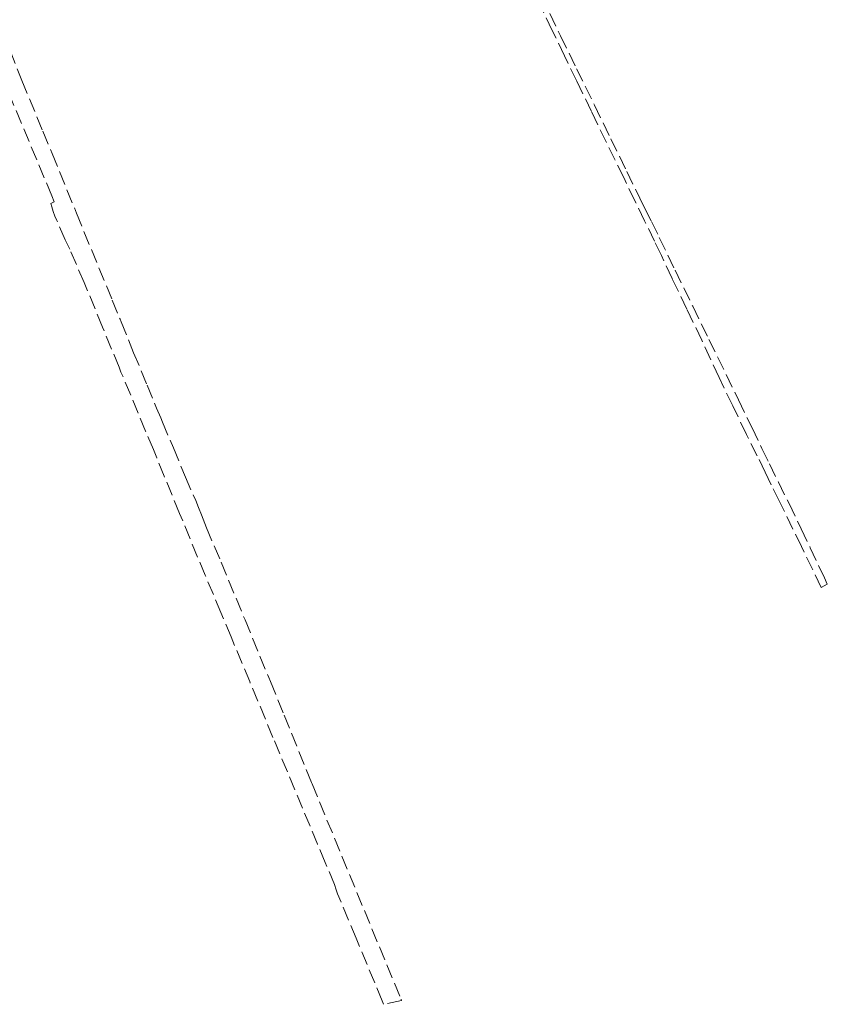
# Model space of a CAD drawing. Header units: metres. Extents: x 188526 to 197860, y 581431 to 587564.
# Tile 21 of 31: x 194122 to 194698, y 583770 to 584473. Entities that reach past the tile are written whole.
import ezdxf

# ---------------------------------------------------------------- set-up
doc = ezdxf.new("R2010")
doc.units = ezdxf.units.M
doc.linetypes.add('DASHEDX2', pattern=[14, 10, -4])
doc.layers.add('B-WA-KG-GRENS_KADASTRAAL-G', color=150, linetype='DASHEDX2', lineweight=18)

msp = doc.modelspace()

# ---------------------------------------------------------------- linework, layer by layer
at = {"layer": 'B-WA-KG-GRENS_KADASTRAAL-G'}
for points in [[(194494.09, 584489.61), (194507.8, 584461.13), (194519.4, 584437.57), (194532.12, 584411.58), (194543.75, 584387.61), (194555.22, 584364.08), (194564.41, 584345.13), (194568.12, 584337.88), (194572.96, 584328.41), (194578.44, 584317.07), (194589.7, 584293.81), (194602.25, 584268.07), (194613.9, 584244.36), (194634.89, 584201.17), (194644.64, 584181.14), (194651.7, 584166.4), (194657.07, 584155.52), (194663.52, 584142.44), (194671.05, 584127.12), (194679.67, 584109.07), (194686.23, 584095.64), (194696.32, 584074.21), (194698.38, 584069.5), (194694.04, 584067.28), (194679.98, 584096.39), (194664.25, 584128.64), (194658.33, 584140.54), (194653.94, 584149.54), (194648.37, 584161.13), (194640.72, 584176.34), (194630.82, 584196.91), (194621.09, 584217.17), (194608.72, 584243.73), (194598.09, 584265.84), (194587.55, 584287.7), (194579.87, 584304.24), (194574.92, 584314.55), (194574.92, 584314.55), (194567.94, 584329.07), (194561.06, 584343.14), (194553, 584359.8), (194529.93, 584407), (194519.51, 584428.75), (194510.69, 584446.66), (194501.99, 584464.97), (194494.8, 584479.83)], [(194104.51, 584476.53), (194123.27, 584429.11), (194138.29, 584392.87), (194144.86, 584377.05), (194162.32, 584334.36), (194187.79, 584272.35), (194193.41, 584258.66), (194194.12, 584256.96), (194203.1, 584234.83), (194212.7, 584211.61), (194219.5, 584195.3), (194222.39, 584188.37), (194223.73, 584185.2), (194231.47, 584166.81), (194240.02, 584146.08), (194247.38, 584129.26), (194249.4, 584124.27), (194251.45, 584119), (194255.02, 584109.8), (194265.54, 584085.37), (194282.61, 584044.02), (194299.51, 584002.91), (194300.71, 584000), (194310.58, 583976.11), (194330.08, 583927.96), (194330.44, 583927.1), (194394, 583773.41), (194394.03, 583773.05), (194394.23, 583772.38), (194381.59, 583769.65), (194381.59, 583769.65), (194380.56, 583772.11), (194362, 583816.78), (194348.7, 583848.53), (194347.64, 583851.42), (194346.46, 583855.14), (194339.95, 583870.95), (194334.43, 583883.95), (194302.55, 583960.23), (194285.97, 584000), (194272.69, 584031.88), (194265.45, 584049.25), (194254.14, 584076.02), (194235.9, 584120.15), (194224.91, 584146.63), (194219.53, 584159.83), (194217.2, 584165.78), (194211.66, 584178.8), (194200.99, 584204.62), (194193.97, 584221.05), (194192.66, 584224.44), (194180.88, 584253.18), (194167.8, 584284.87), (194157.42, 584308.75), (194155.76, 584312.14), (194154.14, 584315.41), (194148.17, 584329.33), (194146.91, 584332.32), (194145.66, 584335.62), (194144.75, 584338.97), (194143.86, 584341.25), (194146.37, 584342.63), (194144.73, 584346.8), (194113.89, 584420.27)]]:
    msp.add_lwpolyline(points, dxfattribs=at)

doc.saveas('drawing.dxf')
